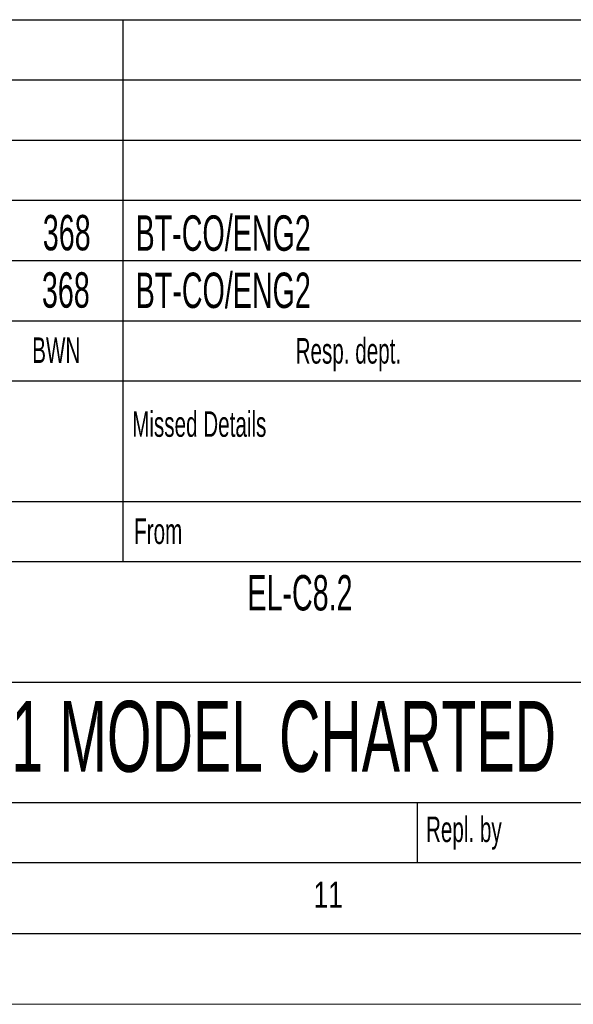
# Model space of a CAD drawing. Header units: millimetres. Extents: x 0 to 594, y 0 to 420.
# Tile 21 of 50: x 504 to 543, y 0 to 70. Entities that reach past the tile are written whole.
import ezdxf

# ---------------------------------------------------------------- set-up
doc = ezdxf.new("R2010")
doc.units = ezdxf.units.MM
doc.layers.add('FORMAT', color=7, linetype='Continuous')
doc.layers.add('SLD-0', color=7, linetype='Continuous')
doc.styles.add('SLDTEXTSTYLE0', font='TXT', dxfattribs={"width": 0.75})
doc.styles.add('SLDTEXTSTYLE1', font='TXT', dxfattribs={"width": 0.605})

msp = doc.modelspace()

# ---------------------------------------------------------------- linework, layer by layer
at = {"color": 7, "linetype": 'Continuous', "lineweight": 18}
msp.add_line((0, 0), (594, 0), dxfattribs=at)
at = {"layer": 'FORMAT'}
for p, q in [((399.4, 69.5), (584, 69.5)), ((399.4, 69.5), (584, 69.5)), ((399.4, 69.5), (584, 69.5)), ((511.2, 69.5), (511.2, 44)), ((399.4, 65.25), (584, 65.25)), ((399.4, 65.25), (584, 65.25)), ((511.2, 65.25), (511.2, 44)), ((399.4, 61), (584, 61)), ((399.4, 56.75), (584, 56.75)), ((399.4, 52.5), (584, 52.5)), ((399.4, 48.25), (584, 48.25)), ((399.4, 44), (584, 44)), ((511.2, 44), (511.2, 31.25)), ((399.4, 35.5), (584, 35.5)), ((477.4, 31.25), (584, 31.25)), ((477.4, 22.75), (584, 22.75)), ((477.4, 14.25), (584, 14.25)), ((532, 10), (532, 14.25)), ((20, 10), (584, 10)), ((399.4, 10), (584, 10)), ((15, 5), (589, 5))]:
    msp.add_line(p, q, dxfattribs=at)
at = {"layer": 'SLD-0'}
msp.add_line((399.4, 10), (584, 10), dxfattribs=at)

# ---------------------------------------------------------------- texts
at = {"layer": 'FORMAT'}
for s, insert, char_height, attachment_point, style in [('368', (507.237, 55.718), 2.5, 2, 'SLDTEXTSTYLE1'), ('BT-CO/ENG2', (512.094, 55.689), 2.5, 1, 'SLDTEXTSTYLE1'), ('368', (507.173, 51.671), 2.5, 2, 'SLDTEXTSTYLE1'), ('BT-CO/ENG2', (512.101, 51.648), 2.5, 1, 'SLDTEXTSTYLE1'), ('BWN', (504.799, 47.073), 1.8, 1, 'SLDTEXTSTYLE1'), ('Resp. dept.', (523.388, 47.025), 1.8, 1, 'SLDTEXTSTYLE1'), ('Missed Details', (511.854, 41.857), 1.8, 1, 'SLDTEXTSTYLE1'), ('From', (511.991, 34.295), 1.8, 1, 'SLDTEXTSTYLE1'), ('EL-C8.2', (523.696, 30.301), 2.5, 2, 'SLDTEXTSTYLE1'), ('1 MODEL CHARTED', (522.548, 21.416), 5, 2, 'SLDTEXTSTYLE1'), ('Repl. by', (532.589, 13.253), 1.8, 1, 'SLDTEXTSTYLE1'), ('11', (524.653, 8.668), 1.8521, 1, 'SLDTEXTSTYLE0')]:
    msp.add_mtext(s, dxfattribs=dict(at, insert=insert, char_height=char_height, attachment_point=attachment_point, style=style))

doc.saveas('drawing.dxf')
